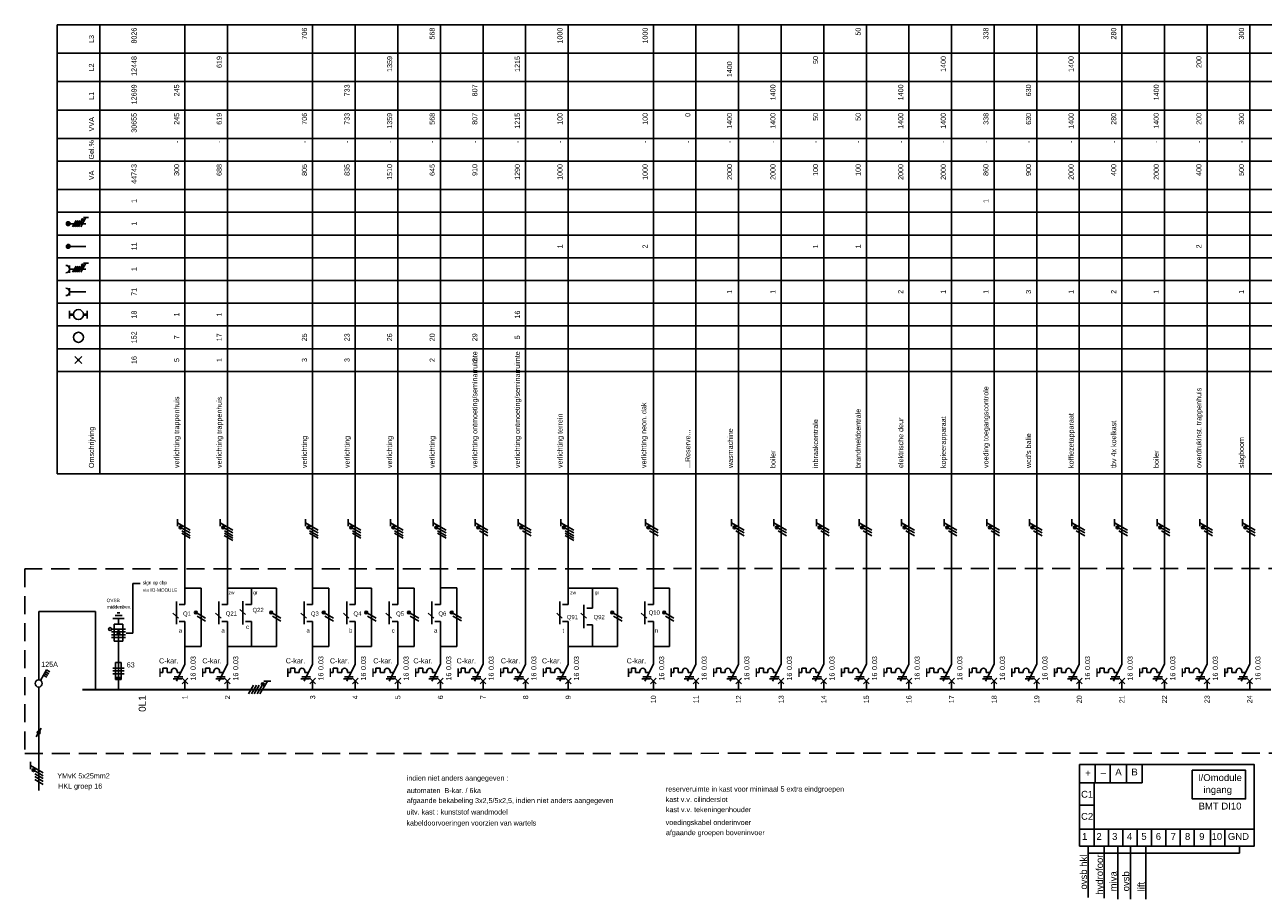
# Model space of a CAD drawing. Extents: x -1048 to 9041, y -525 to 7485.
# Tile 13 of 18: x 2551 to 2987, y 142 to 450. Entities that reach past the tile are written whole.
import ezdxf
from ezdxf.enums import TextEntityAlignment as Align

# ---------------------------------------------------------------- set-up
doc = ezdxf.new("R2010")
doc.units = 0
doc.linetypes.add('HIDDEN', pattern=[9.525, 6.35, -3.175])
doc.layers.get('0').update_dxf_attribs({"linetype": 'CONTINUOUS'})
for name, color, linetype in [('e', 3, 'CONTINUOUS'), ('EL$1----', 3, 'CONTINUOUS'), ('EL$1----_0L1', 3, 'CONTINUOUS'), ('EL6121--', 3, 'CONTINUOUS'), ('EL6221--', 3, 'CONTINUOUS')]:
    doc.layers.add(name, color=color, linetype=linetype)
doc.styles.add('BURO-012', font='ARIAL.TTF', dxfattribs={"height": 1.2})
doc.styles.add('BURO-018', font='ARIAL.TTF', dxfattribs={"height": 1.8})

# ---------------------------------------------------------------- blocks, each defined once
blk = doc.blocks.new('1114A3A_')
at = {"color": 0, "linetype": 'Continuous'}
for p, q in [((-4.75, 2.74), (-4.05, 3.95)), ((-1.08, 0.62), (-4.75, 2.74)), ((-4.14, 2.39), (-3.44, 3.6)), ((-3.54, 2.04), (-2.84, 3.25)), ((-2.93, 1.69), (-2.23, 2.9))]:
    blk.add_line(p, q, dxfattribs=at)
blk.add_circle((0, 0), 1.25, dxfattribs=at)
at = {"color": 0, "linetype": 'Continuous', "style": 'BURO-018'}
blk.add_attdef('E_IS', text='', height=1.8, rotation=90, dxfattribs=at).set_placement((3, 0), align=Align.TOP_CENTER)
blk = doc.blocks.new('E00515')
at = {"color": 0, "linetype": 'Continuous'}
for p, q in [((6, 1.5), (0, 1.5)), ((0, 1.5), (0, -1.5)), ((0, 0), (4, 0)), ((1.25, -2.5), (1.25, 2.5)), ((2.25, -2.5), (2.25, 2.5)), ((4, 0), (2.5, 0.5)), ((2.5, -0.5), (4, 0)), ((3.25, -2.5), (3.25, 2.5)), ((4.25, -2.5), (4.25, 2.5)), ((6, -1.5), (6, 1.5)), ((6, 0), (8, 0)), ((8, -2), (8, 2)), ((9, -1.25), (9, 1.25)), ((10, -0.5), (10, 0.5)), ((0, -1.5), (6, -1.5))]:
    blk.add_line(p, q, dxfattribs=at)
blk.add_circle((4.25, 3), 0.5, dxfattribs=at)
blk = doc.blocks.new('072102A')
at = {"color": 0, "linetype": 'Continuous'}
for p, q in [((-2, 1), (2, 1)), ((-2, 0), (2, 0)), ((-1, 3), (-1, -3)), ((1, 3), (-1, 3)), ((1, -3), (1, 3)), ((2, -1), (-2, -1)), ((-1, -3), (1, -3))]:
    blk.add_line(p, q, dxfattribs=at)
blk.add_solid([(-1, -3), (-1, -2), (1, -3), (1, -2)], dxfattribs=at)
at = {"color": 0, "linetype": 'Continuous', "style": 'BURO-018'}
blk.add_attdef('E_ISP', text='', height=1.8, rotation=90, dxfattribs=at).set_placement((3, 0.9), align=Align.TOP_LEFT)
blk.add_attdef('E_ISPH', text='', height=1.8, rotation=90, dxfattribs=at).set_placement((3, 0.3), align=Align.TOP_RIGHT)
blk = doc.blocks.new('0302A1_')
at = {"color": 0, "linetype": 'Continuous'}
blk.add_line((-0.87, -1.5), (0.87, 1.5), dxfattribs=at)
at = {"color": 0, "const_width": 0.5}
blk.add_lwpolyline([(-0.25, 0, 1), (0.25, 0, 1)], format="xyb", close=True, dxfattribs=at)
at = {"color": 0, "linetype": 'Continuous'}
blk.add_circle((0, 0), 0.5, dxfattribs=at)
blk = doc.blocks.new('HL3')
at = {"color": 0, "linetype": 'Continuous'}
for p, q in [((-3, 6.98), (-3, 4.48)), ((-3, 5.73), (1.5, 3.13)), ((1.5, 2.13), (-1.5, 3.87)), ((1.5, 1.13), (-1.5, 2.87)), ((1.5, 0.13), (-1.5, 1.87)), ((1.5, -0.87), (-1.5, 0.87))]:
    blk.add_line(p, q, dxfattribs=at)
at = {"color": 0, "linetype": 'Continuous', "const_width": 0.5}
blk.add_lwpolyline([(-1.68, 4.12, 1), (-2.18, 4.12, 1)], format="xyb", close=True, dxfattribs=at)
at = {"color": 0, "linetype": 'Continuous'}
blk.add_circle((-1.93, 4.12), 0.5, dxfattribs=at)
blk = doc.blocks.new('B26A')
at = {"color": 0, "linetype": 'Continuous'}
for p, q in [((0, 9), (0, 21)), ((0, 9), (-3, 3)), ((-7.75, 6), (-8.75, 6)), ((-7.75, 7.5), (-7.75, 6)), ((-6.25, 7.5), (-7.75, 7.5)), ((-6.25, 6), (-6.25, 7.5)), ((-6.25, 6), (-4.75, 6)), ((-4.75, 6.5), (-4.75, 6)), ((-3.75, 4.5), (-0.75, 4.5)), ((-2.75, 6.5), (-2.75, 6)), ((-2.75, 6), (-1.5, 6)), ((-4.12, 3.75), (-1.12, 3.75)), ((-1, 4), (1, 2)), ((-1, 2), (1, 4)), ((0, 0), (0, 3))]:
    blk.add_line(p, q, dxfattribs=at)
at = {"color": 0, "const_width": 0.5}
blk.add_lwpolyline([(-8.75, 7.5), (-8.75, 4.5)], dxfattribs=at)
at = {"color": 0, "linetype": 'Continuous'}
blk.add_arc((-3.75, 6.5), 1, 0, 180, dxfattribs=at)
at = {"color": 1, "style": 'BURO-018'}
blk.add_attdef('E_VRIJ1', (-2.95, 11.24), '', height=1.8, rotation=90, dxfattribs=at)
at = {"color": 1, "linetype": 'Continuous', "style": 'BURO-018'}
blk.add_attdef('E_IAAN', text='', height=1.8, rotation=90, dxfattribs=at).set_placement((2, 6.9), align=Align.TOP_LEFT)
blk.add_attdef('E_IIA', text='', height=1.8, rotation=90, dxfattribs=at).set_placement((2, 6), align=Align.TOP_RIGHT)
blk = doc.blocks.new('M18')
at = {"color": 0, "linetype": 'Continuous'}
for p, q in [((-3, 23), (-3, 31)), ((0, 30), (0, 33)), ((-2, 30), (0, 30)), ((-2, 24), (0, 24)), ((0, 21), (0, 24))]:
    blk.add_line(p, q, dxfattribs=at)
at = {"color": 1, "style": 'BURO-018'}
blk.add_attdef('E_VRIJ1', (-6, 24), '', height=1.8, rotation=90, dxfattribs=at)
at = {"color": 1, "linetype": 'Continuous', "style": 'BURO-018'}
blk.add_attdef('E_IMS', text='', height=1.8, rotation=90, dxfattribs=at).set_placement((0, 27), align=Align.TOP_CENTER)
blk = doc.blocks.new('b1s')
at = {"color": 0, "linetype": 'Continuous'}
blk.add_line((0, 33), (0, 54), dxfattribs=at)
blk = doc.blocks.new('m1s')
at = {"color": 0, "linetype": 'Continuous'}
blk.add_line((0, 54), (0, 66), dxfattribs=at)
blk = doc.blocks.new('m1')
at = {"color": 0, "linetype": 'Continuous'}
blk.add_line((0, 21), (0, 33), dxfattribs=at)
blk = doc.blocks.new('KOLNR1')
at = {"color": 0, "linetype": 'Continuous'}
for p, q in [((1.41, -1.41), (-1.41, 1.41)), ((-1.41, -1.41), (1.41, 1.41))]:
    blk.add_line(p, q, dxfattribs=at)
at = {"color": 0, "linetype": 'Continuous', "const_width": 0.5}
blk.add_lwpolyline([(-0.25, 0, 1), (0.25, 0, 1)], format="xyb", close=True, dxfattribs=at)
blk = doc.blocks.new('KOLNR3')
at = {"color": 0, "linetype": 'Continuous'}
blk.add_circle((0, 0), 2, dxfattribs=at)
blk = doc.blocks.new('KOLNR5')
at = {"color": 0, "linetype": 'Continuous'}
for p, q in [((-3.5, -1.5), (-3.5, 1.5)), ((3.5, 1.5), (3.5, -1.5))]:
    blk.add_line(p, q, dxfattribs=at)
at = {"color": 0, "linetype": 'Continuous', "const_width": 1}
for points in [[(-2, 0), (-3.5, 0)], [(2, 0), (3.5, 0)]]:
    blk.add_lwpolyline(points, dxfattribs=at)
at = {"color": 0, "linetype": 'Continuous'}
blk.add_circle((0, 0), 2, dxfattribs=at)
blk = doc.blocks.new('KOLNR6')
at = {"color": 0, "linetype": 'Continuous'}
for p, q in [((-3.5, -1.5), (-3.5, 1.5)), ((3, 0), (-3.5, 0))]:
    blk.add_line(p, q, dxfattribs=at)
blk.add_arc((-5, 0), 1.5, 270, 90, dxfattribs=at)
blk = doc.blocks.new('KOLNR7')
at = {"color": 0, "linetype": 'Continuous'}
for p, q in [((-3.5, -1.5), (-3.5, 1.5)), ((3, 0), (-3.5, 0)), ((-2.29, -1.2), (-0.91, 1.2)), ((-1.49, -1.2), (-0.11, 1.2)), ((-0.69, -1.2), (0.69, 1.2)), ((0.11, -1.2), (1.49, 1.2)), ((2.99, 2.4), (0.91, -1.2)), ((3.99, 2.4), (1.99, 2.4))]:
    blk.add_line(p, q, dxfattribs=at)
at = {"color": 0, "linetype": 'Continuous', "const_width": 0.4}
blk.add_lwpolyline([(1.69, 1.35, 1), (1.69, 1.75, 1)], format="xyb", close=True, dxfattribs=at)
at = {"color": 0, "linetype": 'Continuous'}
blk.add_circle((1.69, 1.55), 0.4, dxfattribs=at)
blk.add_arc((-5, 0), 1.5, 270, 90, dxfattribs=at)
blk = doc.blocks.new('KOLNR8')
at = {"color": 0, "linetype": 'Continuous'}
blk.add_line((-4, 0), (3, 0), dxfattribs=at)
at = {"color": 0, "linetype": 'Continuous', "const_width": 0.75}
blk.add_lwpolyline([(-4, -0.375, 1), (-4, 0.375, 1)], format="xyb", close=True, dxfattribs=at)
at = {"color": 0, "linetype": 'Continuous'}
blk.add_circle((-4, 0), 0.75, dxfattribs=at)
blk = doc.blocks.new('KOLNR9')
at = {"color": 0, "linetype": 'Continuous'}
for p, q in [((-4, 0), (3, 0)), ((-2.29, -1.2), (-0.91, 1.2)), ((-1.49, -1.2), (-0.11, 1.2)), ((-0.69, -1.2), (0.69, 1.2)), ((0.11, -1.2), (1.49, 1.2)), ((2.99, 2.4), (0.91, -1.2)), ((3.99, 2.4), (1.99, 2.4))]:
    blk.add_line(p, q, dxfattribs=at)
for points, const_width in [([(-4, -0.38, 1), (-4, 0.38, 1)], 0.75), ([(1.69, 1.35, 1), (1.69, 1.75, 1)], 0.4)]:
    blk.add_lwpolyline(points, format="xyb", close=True, dxfattribs=dict(at, const_width=const_width))
for centre, radius in [((-4, 0), 0.75), ((1.69, 1.55), 0.4)]:
    blk.add_circle(centre, radius, dxfattribs=at)

msp = doc.modelspace()

# ---------------------------------------------------------------- linework, layer by layer
at = {"color": 0, "linetype": 'Continuous'}
for p, q in [((2604.91, 275.89), (2604.91, 273.39)), ((2619.95, 275.89), (2619.95, 273.39)), ((2649.94, 275.89), (2649.94, 273.39)), ((2664.98, 275.89), (2664.98, 273.39)), ((2679.87, 275.89), (2679.87, 273.39)), ((2695, 275.89), (2695, 273.39)), ((2709.74, 275.89), (2709.74, 273.39)), ((2724.92, 275.89), (2724.92, 273.39)), ((2739.95, 275.89), (2739.95, 273.39)), ((2769.68, 275.89), (2769.68, 273.39)), ((2800.01, 275.89), (2800.01, 273.39)), ((2814.92, 275.89), (2814.92, 273.39)), ((2829.92, 275.89), (2829.92, 273.39)), ((2844.92, 275.89), (2844.92, 273.39)), ((2859.92, 275.89), (2859.92, 273.39)), ((2874.92, 275.89), (2874.92, 273.39)), ((2889.92, 275.89), (2889.92, 273.39)), ((2904.92, 275.89), (2904.92, 273.39)), ((2919.92, 275.89), (2919.92, 273.39)), ((2934.92, 275.89), (2934.92, 273.39)), ((2949.92, 275.89), (2949.92, 273.39)), ((2964.92, 275.89), (2964.92, 273.39)), ((2979.92, 275.89), (2979.92, 273.39)), ((2604.91, 274.64), (2609.41, 272.04)), ((2609.41, 271.04), (2606.41, 272.77)), ((2609.41, 270.04), (2606.41, 271.77)), ((2609.41, 269.22), (2606.41, 270.95)), ((2619.95, 274.64), (2624.45, 272.04)), ((2624.45, 271.04), (2621.45, 272.77)), ((2624.45, 270.04), (2621.45, 271.77)), ((2624.45, 269.22), (2621.45, 270.95)), ((2649.94, 274.64), (2654.44, 272.04)), ((2654.44, 271.04), (2651.44, 272.77)), ((2654.44, 270.04), (2651.44, 271.77)), ((2654.44, 269.22), (2651.44, 270.95)), ((2664.98, 274.64), (2669.48, 272.04)), ((2669.48, 271.04), (2666.48, 272.77)), ((2669.48, 270.04), (2666.48, 271.77)), ((2669.48, 269.22), (2666.48, 270.95)), ((2679.87, 274.64), (2684.37, 272.04)), ((2684.37, 271.04), (2681.37, 272.77)), ((2684.37, 270.04), (2681.37, 271.77)), ((2684.37, 269.22), (2681.37, 270.95)), ((2695, 274.64), (2699.5, 272.04)), ((2699.5, 271.04), (2696.5, 272.77)), ((2699.5, 270.04), (2696.5, 271.77)), ((2699.5, 269.22), (2696.5, 270.95)), ((2709.74, 274.64), (2714.24, 272.04)), ((2714.24, 271.04), (2711.24, 272.77)), ((2714.24, 270.04), (2711.24, 271.77)), ((2724.92, 274.64), (2729.42, 272.04)), ((2729.42, 271.04), (2726.42, 272.77)), ((2729.42, 270.04), (2726.42, 271.77)), ((2739.95, 274.64), (2744.45, 272.04)), ((2744.45, 271.04), (2741.45, 272.77)), ((2744.45, 270.04), (2741.45, 271.77)), ((2744.45, 269.22), (2741.45, 270.95)), ((2769.68, 274.64), (2774.18, 272.04)), ((2774.18, 271.04), (2771.18, 272.77)), ((2774.18, 270.04), (2771.18, 271.77)), ((2800.01, 274.64), (2804.51, 272.04)), ((2804.51, 271.04), (2801.51, 272.77)), ((2804.51, 270.04), (2801.51, 271.77)), ((2814.92, 274.64), (2819.42, 272.04)), ((2819.42, 271.04), (2816.42, 272.77)), ((2819.42, 270.04), (2816.42, 271.77)), ((2829.92, 274.64), (2834.42, 272.04)), ((2834.42, 271.04), (2831.42, 272.77)), ((2834.42, 270.04), (2831.42, 271.77)), ((2844.92, 274.64), (2849.42, 272.04)), ((2849.42, 271.04), (2846.42, 272.77)), ((2849.42, 270.04), (2846.42, 271.77)), ((2859.92, 274.64), (2864.42, 272.04)), ((2864.42, 271.04), (2861.42, 272.77)), ((2864.42, 270.04), (2861.42, 271.77)), ((2874.92, 274.64), (2879.42, 272.04)), ((2879.42, 271.04), (2876.42, 272.77)), ((2879.42, 270.04), (2876.42, 271.77)), ((2889.92, 274.64), (2894.42, 272.04)), ((2894.42, 271.04), (2891.42, 272.77)), ((2894.42, 270.04), (2891.42, 271.77)), ((2904.92, 274.64), (2909.42, 272.04)), ((2909.42, 271.04), (2906.42, 272.77)), ((2909.42, 270.04), (2906.42, 271.77)), ((2919.92, 274.64), (2924.42, 272.04)), ((2924.42, 271.04), (2921.42, 272.77)), ((2924.42, 270.04), (2921.42, 271.77)), ((2934.92, 274.64), (2939.42, 272.04)), ((2939.42, 271.04), (2936.42, 272.77)), ((2939.42, 270.04), (2936.42, 271.77)), ((2949.92, 274.64), (2954.42, 272.04)), ((2954.42, 271.04), (2951.42, 272.77)), ((2954.42, 270.04), (2951.42, 271.77)), ((2964.92, 274.64), (2969.42, 272.04)), ((2969.42, 271.04), (2966.42, 272.77)), ((2969.42, 270.04), (2966.42, 271.77)), ((2979.92, 274.64), (2984.42, 272.04)), ((2984.42, 271.04), (2981.42, 272.77)), ((2984.42, 270.04), (2981.42, 271.77)), ((2624.35, 268.4), (2621.35, 270.13)), ((2744.45, 268.42), (2741.45, 270.15)), ((2605.29, 241.07), (2603.3, 242.8)), ((2614.82, 241.05), (2611.82, 242.78)), ((2614.82, 240.05), (2611.82, 241.78)), ((2620.32, 241.07), (2618.34, 242.8)), ((2628.82, 242.31), (2626.83, 244.05)), ((2641.35, 241.05), (2638.35, 242.78)), ((2641.35, 240.05), (2638.35, 241.78)), ((2650.29, 241.07), (2648.3, 242.8)), ((2659.82, 241.05), (2656.82, 242.78)), ((2659.82, 240.05), (2656.82, 241.78)), ((2665.29, 241.07), (2663.31, 242.8)), ((2674.83, 241.05), (2671.83, 242.78)), ((2674.83, 240.05), (2671.83, 241.78)), ((2680.31, 241.07), (2678.32, 242.8)), ((2689.85, 241.05), (2686.85, 242.78)), ((2689.85, 240.05), (2686.85, 241.78)), ((2695.23, 241.07), (2693.24, 242.8)), ((2704.9, 241.07), (2701.9, 242.8)), ((2704.9, 240.07), (2701.9, 241.8)), ((2740.43, 241.07), (2738.44, 242.8)), ((2748.92, 241.07), (2746.93, 242.8)), ((2761.45, 241.05), (2758.45, 242.78)), ((2761.45, 240.05), (2758.45, 241.78)), ((2770.22, 241.07), (2768.23, 242.8)), ((2779.76, 241.05), (2776.76, 242.78)), ((2779.76, 240.05), (2776.76, 241.78)), ((2553.14, 190.44), (2553.14, 187.94)), ((2553.14, 189.19), (2557.64, 186.59)), ((2557.64, 185.59), (2554.64, 187.32)), ((2557.64, 184.59), (2554.64, 186.32)), ((2557.64, 183.6), (2554.64, 185.34)), ((2557.64, 182.51), (2554.64, 184.24))]:
    msp.add_line(p, q, dxfattribs=at)
at = {"color": 0, "linetype": 'Continuous', "const_width": 0.5}
for points in [[(2606.23, 273.02, 1), (2605.73, 273.02, 1)], [(2621.26, 273.02, 1), (2620.76, 273.02, 1)], [(2651.25, 273.02, 1), (2650.75, 273.02, 1)], [(2666.29, 273.02, 1), (2665.79, 273.02, 1)], [(2681.19, 273.02, 1), (2680.69, 273.02, 1)], [(2696.32, 273.02, 1), (2695.82, 273.02, 1)], [(2711.05, 273.02, 1), (2710.55, 273.02, 1)], [(2726.23, 273.02, 1), (2725.73, 273.02, 1)], [(2741.27, 273.02, 1), (2740.77, 273.02, 1)], [(2771, 273.02, 1), (2770.5, 273.02, 1)], [(2801.33, 273.02, 1), (2800.83, 273.02, 1)], [(2816.23, 273.02, 1), (2815.73, 273.02, 1)], [(2831.23, 273.02, 1), (2830.73, 273.02, 1)], [(2846.23, 273.02, 1), (2845.73, 273.02, 1)], [(2861.23, 273.02, 1), (2860.73, 273.02, 1)], [(2876.23, 273.02, 1), (2875.73, 273.02, 1)], [(2891.23, 273.02, 1), (2890.73, 273.02, 1)], [(2906.23, 273.02, 1), (2905.73, 273.02, 1)], [(2921.23, 273.02, 1), (2920.73, 273.02, 1)], [(2936.23, 273.02, 1), (2935.73, 273.02, 1)], [(2951.23, 273.02, 1), (2950.73, 273.02, 1)], [(2966.23, 273.02, 1), (2965.73, 273.02, 1)], [(2981.23, 273.02, 1), (2980.73, 273.02, 1)], [(2611.64, 243.03, 1), (2611.14, 243.03, 1)], [(2638.16, 243.03, 1), (2637.66, 243.03, 1)], [(2656.64, 243.03, 1), (2656.14, 243.03, 1)], [(2671.65, 243.03, 1), (2671.15, 243.03, 1)], [(2686.66, 243.03, 1), (2686.16, 243.03, 1)], [(2701.72, 243.05, 1), (2701.22, 243.05, 1)], [(2758.27, 243.03, 1), (2757.77, 243.03, 1)], [(2776.57, 243.03, 1), (2776.07, 243.03, 1)], [(2554.46, 187.57, 1), (2553.96, 187.57, 1)]]:
    msp.add_lwpolyline(points, format="xyb", close=True, dxfattribs=at)
at = {"color": 0, "linetype": 'Continuous'}
for centre in [(2605.98, 273.02), (2621.01, 273.02), (2651, 273.02), (2666.04, 273.02), (2680.94, 273.02), (2696.07, 273.02), (2710.8, 273.02), (2725.98, 273.02), (2741.02, 273.02), (2770.75, 273.02), (2801.08, 273.02), (2815.98, 273.02), (2830.98, 273.02), (2845.98, 273.02), (2860.98, 273.02), (2875.98, 273.02), (2890.98, 273.02), (2905.98, 273.02), (2920.98, 273.02), (2935.98, 273.02), (2950.98, 273.02), (2965.98, 273.02), (2980.98, 273.02), (2611.39, 243.03), (2637.91, 243.03), (2656.39, 243.03), (2671.4, 243.03), (2686.41, 243.03), (2701.47, 243.05), (2758.02, 243.03), (2776.32, 243.03), (2554.21, 187.57)]:
    msp.add_circle(centre, 0.5, dxfattribs=at)
at = {"layer": 'e'}
for p, q in [((2613.24, 251.67), (2607.42, 251.67)), ((2613.24, 231.11), (2613.24, 251.67)), ((2639.76, 251.67), (2622.45, 251.67)), ((2630.96, 251.67), (2630.96, 245.88)), ((2639.76, 231.11), (2639.76, 251.67)), ((2658.23, 251.67), (2652.41, 251.67)), ((2658.23, 231.11), (2658.23, 251.67)), ((2673.24, 251.67), (2667.42, 251.67)), ((2673.24, 231.11), (2673.24, 251.67)), ((2688.26, 251.67), (2682.44, 251.67)), ((2688.26, 231.11), (2688.26, 251.67)), ((2703.31, 251.69), (2697.49, 251.69)), ((2703.31, 231.12), (2703.31, 251.69)), ((2759.86, 251.67), (2742.56, 251.67)), ((2751.06, 251.67), (2751.06, 244.63)), ((2759.86, 231.11), (2759.86, 251.67)), ((2778.17, 251.67), (2772.35, 251.67)), ((2778.17, 231.11), (2778.17, 251.67)), ((2627.89, 247), (2627.89, 238.78)), ((2630.96, 245.88), (2628.91, 245.88)), ((2748, 245.76), (2748, 237.54)), ((2751.06, 244.63), (2749.02, 244.63)), ((2628.91, 239.91), (2630.96, 239.91)), ((2630.96, 239.91), (2630.96, 231.11)), ((2749.02, 238.66), (2751.06, 238.66)), ((2751.06, 238.66), (2751.06, 231.11)), ((2607.42, 231.11), (2613.24, 231.11)), ((2622.45, 231.11), (2639.76, 231.11)), ((2652.41, 231.11), (2658.23, 231.11)), ((2667.42, 231.11), (2673.24, 231.11)), ((2682.44, 231.11), (2688.26, 231.11)), ((2697.49, 231.12), (2703.31, 231.12)), ((2742.56, 231.11), (2759.86, 231.11)), ((2772.35, 231.11), (2778.17, 231.11))]:
    msp.add_line(p, q, dxfattribs=at)
at = {"layer": 'EL$1----', "color": 1, "linetype": 'HIDDEN'}
for p, q in [((3385.97, 258.76), (2551.12, 258.37)), ((2551.12, 258.37), (2551.12, 193.37)), ((2551.12, 193.37), (3385.97, 193.76))]:
    msp.add_line(p, q, dxfattribs=at)
at = {"layer": 'EL$1----'}
for p, q in [((2589.16, 235.81), (2589.16, 253.3)), ((2589.16, 253.3), (2591.78, 253.3)), ((2556.02, 219.16), (2556.02, 243.43)), ((2556.02, 243.43), (2575.97, 243.43)), ((2575.97, 243.43), (2575.97, 215.92)), ((2586.84, 235.81), (2589.16, 235.81)), ((2556.02, 200.2), (2556.02, 216.84)), ((2556.02, 180.35), (2556.02, 200.2))]:
    msp.add_line(p, q, dxfattribs=at)
at = {"layer": 'EL$1----', "linetype": 'Continuous'}
for p, q in [((2584.11, 219.46), (2584.11, 232.87)), ((2584.11, 216.34), (2584.11, 219.46))]:
    msp.add_line(p, q, dxfattribs=at)
at = {"layer": 'EL$1----', "color": 3, "linetype": 'Continuous'}
for p, q in [((2927.71, 166.95), (2927.71, 183.03)), ((2927.61, 175.23), (2922.59, 175.23))]:
    msp.add_line(p, q, dxfattribs=at)
at = {"layer": 'EL$1----', "const_width": 0.7}
for points in [[(2586.42, 215.9), (2571.42, 215.9)], [(2600, 215.9), (2585, 215.9)]]:
    msp.add_lwpolyline(points, dxfattribs=at)
at = {"layer": 'EL$1----_0L1', "color": 1, "linetype": 'Continuous'}
for p, q in [((2562.5, 449.9), (3312.5, 449.9)), ((2562.5, 291.9), (2562.5, 449.9)), ((2577.5, 291.9), (2577.5, 449.9)), ((2562.5, 439.9), (3312.5, 439.9)), ((2562.5, 429.9), (3312.5, 429.9)), ((2562.5, 419.9), (3312.5, 419.9)), ((2562.5, 409.9), (3312.5, 409.9)), ((2562.5, 401.9), (3312.5, 401.9)), ((2562.5, 391.9), (3312.5, 391.9)), ((2562.5, 383.9), (3312.5, 383.9)), ((2562.5, 375.9), (3312.5, 375.9)), ((2562.5, 367.9), (3312.5, 367.9)), ((2562.5, 359.9), (3312.5, 359.9)), ((2562.5, 351.9), (3312.5, 351.9)), ((2562.5, 343.9), (3312.5, 343.9)), ((2562.5, 335.9), (3312.5, 335.9)), ((2562.5, 327.9), (3312.5, 327.9)), ((2562.5, 291.9), (3312.5, 291.9))]:
    msp.add_line(p, q, dxfattribs=at)
at = {"layer": 'EL$1----_0L1', "linetype": 'Continuous'}
for p, q in [((2607.5, 281.9), (2607.5, 449.9)), ((2622.5, 281.9), (2622.5, 449.9)), ((2652.5, 281.9), (2652.5, 449.9)), ((2667.5, 281.9), (2667.5, 449.9)), ((2682.5, 281.9), (2682.5, 449.9)), ((2697.5, 281.9), (2697.5, 449.9)), ((2712.5, 281.9), (2712.5, 449.9)), ((2727.5, 281.9), (2727.5, 449.9)), ((2742.5, 281.9), (2742.5, 449.9)), ((2772.5, 281.9), (2772.5, 449.9)), ((2787.5, 281.9), (2787.5, 449.9)), ((2802.5, 281.9), (2802.5, 449.9)), ((2817.5, 281.9), (2817.5, 449.9)), ((2832.5, 281.9), (2832.5, 449.9)), ((2847.5, 281.9), (2847.5, 449.9)), ((2862.5, 281.9), (2862.5, 449.9)), ((2877.5, 281.9), (2877.5, 449.9)), ((2892.5, 281.9), (2892.5, 449.9)), ((2907.5, 281.9), (2907.5, 449.9)), ((2922.5, 281.9), (2922.5, 449.9)), ((2937.5, 281.9), (2937.5, 449.9)), ((2952.5, 281.9), (2952.5, 449.9)), ((2967.5, 281.9), (2967.5, 449.9)), ((2982.5, 281.9), (2982.5, 449.9))]:
    msp.add_line(p, q, dxfattribs=at)
for points in [[(2615, 215.9, 0.7, 0.7, 0), (2600, 215.9, 0.7, 0.7, 0)], [(2630, 215.9, 0.7, 0.7, 0), (2615, 215.9, 0.7, 0.7, 0)], [(2645, 215.9, 0.7, 0.7, 0), (2630, 215.9, 0.7, 0.7, 0)], [(2660, 215.9, 0.7, 0.7, 0), (2645, 215.9, 0.7, 0.7, 0)], [(2675, 215.9, 0.7, 0.7, 0), (2660, 215.9, 0.7, 0.7, 0)], [(2690, 215.9, 0.7, 0.7, 0), (2675, 215.9, 0.7, 0.7, 0)], [(2705, 215.9, 0.7, 0.7, 0), (2690, 215.9, 0.7, 0.7, 0)], [(2720, 215.9, 0.7, 0.7, 0), (2705, 215.9, 0.7, 0.7, 0)], [(2735, 215.9, 0.7, 0.7, 0), (2720, 215.9, 0.7, 0.7, 0)], [(2750, 215.9, 0.7, 0.7, 0), (2735, 215.9, 0.7, 0.7, 0)], [(2765, 215.9, 0.7, 0.7, 0), (2750, 215.9, 0.7, 0.7, 0)], [(2780, 215.9, 0.7, 0.7, 0), (2765, 215.9, 0.7, 0.7, 0)], [(2795, 215.9, 0.7, 0.7, 0), (2780, 215.9, 0.7, 0.7, 0)], [(2810, 215.9, 0.7, 0.7, 0), (2795, 215.9, 0.7, 0.7, 0)], [(2825, 215.9, 0.7, 0.7, 0), (2810, 215.9, 0.7, 0.7, 0)], [(2840, 215.9, 0.7, 0.7, 0), (2825, 215.9, 0.7, 0.7, 0)], [(2855, 215.9, 0.7, 0.7, 0), (2840, 215.9, 0.7, 0.7, 0)], [(2870, 215.9, 0.7, 0.7, 0), (2855, 215.9, 0.7, 0.7, 0)], [(2885, 215.9, 0.7, 0.7, 0), (2870, 215.9, 0.7, 0.7, 0)], [(2900, 215.9, 0.7, 0.7, 0), (2885, 215.9, 0.7, 0.7, 0)], [(2915, 215.9, 0.7, 0.7, 0), (2900, 215.9, 0.7, 0.7, 0)], [(2930, 215.9, 0.7, 0.7, 0), (2915, 215.9, 0.7, 0.7, 0)], [(2945, 215.9, 0.7, 0.7, 0), (2930, 215.9, 0.7, 0.7, 0)], [(2960, 215.9, 0.7, 0.7, 0), (2945, 215.9, 0.7, 0.7, 0)], [(2975, 215.9, 0.7, 0.7, 0), (2960, 215.9, 0.7, 0.7, 0)], [(2990, 215.9, 0.7, 0.7, 0), (2975, 215.9, 0.7, 0.7, 0)]]:
    msp.add_lwpolyline(points, format="xyseb", dxfattribs=at)
at = {"layer": 'EL6121--', "color": 1, "linetype": 'Continuous'}
for p, q in [((2928.12, 183.14), (2928.12, 189.51)), ((2933.39, 183.14), (2933.39, 189.51)), ((2939.09, 183.14), (2939.09, 189.51)), ((2944.6, 183.14), (2944.6, 189.51)), ((2922.6, 183.14), (2944.6, 183.14)), ((2927.77, 166.81), (2927.77, 160.84)), ((2932.81, 166.81), (2932.81, 160.84)), ((2937.81, 166.81), (2937.81, 160.84)), ((2942.9, 166.81), (2942.9, 160.84)), ((2947.91, 166.81), (2947.91, 160.84)), ((2952.92, 166.81), (2952.92, 160.84)), ((2958, 166.81), (2958, 160.84)), ((2963.01, 166.81), (2963.01, 160.84)), ((2968.66, 166.81), (2968.66, 160.84)), ((2973.75, 166.81), (2973.75, 160.84)), ((2925.68, 160.83), (2925.68, 142.77)), ((2925.76, 158.3), (2978.87, 158.3)), ((2931.29, 160.83), (2931.29, 142.45)), ((2936.12, 160.85), (2936.12, 142.14)), ((2940.55, 160.85), (2940.55, 142.14)), ((2945.94, 160.85), (2945.94, 142.14)), ((2978.87, 158.3), (2978.87, 160.83))]:
    msp.add_line(p, q, dxfattribs=at)
at = {"layer": 'EL6121--', "linetype": 'Continuous'}
msp.add_line((2922.61, 166.81), (2984.15, 166.81), dxfattribs=at)
msp.add_lwpolyline([(2922.6, 189.51), (2984.1, 189.51), (2984.1, 160.83), (2922.6, 160.83)], close=True, dxfattribs=at)
at = {"layer": 'EL6121--', "color": 1, "linetype": 'Continuous'}
msp.add_lwpolyline([(2962.28, 187.52), (2981.05, 187.52), (2981.05, 177.46), (2962.28, 177.46)], close=True, dxfattribs=at)

# ---------------------------------------------------------------- block references
at = {"layer": 'EL$1----', "linetype": 'Continuous', "rotation": 90}
msp.add_blockref('E00515', (2584.15, 232.97), dxfattribs=at)
at = {"layer": 'EL$1----'}
ref = msp.add_blockref('1114A3A_', (2556.02, 218.07), dxfattribs=dict(at, rotation=269.9999996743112))
ref.add_attrib('E_IS', '125A', dxfattribs={"layer": '0', "color": 1, "linetype": 'Continuous', "height": 1.8, "style": 'BURO-018'}).set_placement((2559.85, 225.7), align=Align.TOP_CENTER)
ref = msp.add_blockref('072102A', (2584.11, 222.46), dxfattribs=at)
ref.add_attrib('E_ISPH', '63', dxfattribs={"layer": '0', "color": 1, "linetype": 'Continuous', "height": 1.8, "style": 'BURO-018'}).set_placement((2589.83, 225.51), align=Align.TOP_RIGHT)
at = {"layer": 'EL$1----', "rotation": 270}
msp.add_blockref('HL3', (2630.82, 215.92), dxfattribs=at)
at = {"layer": 'EL$1----'}
msp.add_blockref('0302A1_', (2556.02, 200.8), dxfattribs=at)
at = {"layer": 'EL$1----_0L1', "linetype": 'Continuous', "xscale": 0.8888888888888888, "yscale": 0.8888888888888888, "zscale": 0.8888888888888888}
for name, p in [('KOLNR9', (2570, 379.9)), ('KOLNR8', (2570, 371.9)), ('KOLNR7', (2570, 363.9)), ('KOLNR6', (2570, 355.9)), ('KOLNR5', (2570, 347.9)), ('KOLNR3', (2570, 339.9)), ('KOLNR1', (2570, 331.9))]:
    msp.add_blockref(name, p, dxfattribs=at)
at = {"layer": 'EL$1----_0L1', "linetype": 'Continuous'}
for name, p in [('m1s', (2607.5, 215.9)), ('m1s', (2622.5, 215.9)), ('m1s', (2652.5, 215.9)), ('m1s', (2667.5, 215.9)), ('m1s', (2682.5, 215.9)), ('m1s', (2697.5, 215.9)), ('m1s', (2712.5, 215.9)), ('m1s', (2727.5, 215.9)), ('m1s', (2742.5, 215.9)), ('m1s', (2772.5, 215.9)), ('m1s', (2787.5, 215.9)), ('m1s', (2802.5, 215.9)), ('m1s', (2817.5, 215.9)), ('m1s', (2832.5, 215.9)), ('m1s', (2847.5, 215.9)), ('m1s', (2862.5, 215.9)), ('m1s', (2877.5, 215.9)), ('m1s', (2892.5, 215.9)), ('m1s', (2907.5, 215.9)), ('m1s', (2922.5, 215.9)), ('m1s', (2937.5, 215.9)), ('m1s', (2952.5, 215.9)), ('m1s', (2967.5, 215.9)), ('m1s', (2982.5, 215.9)), ('b1s', (2607.5, 215.9)), ('b1s', (2622.5, 215.9)), ('b1s', (2652.5, 215.9)), ('b1s', (2667.5, 215.9)), ('b1s', (2682.5, 215.9)), ('b1s', (2697.5, 215.9)), ('b1s', (2712.5, 215.9)), ('b1s', (2727.5, 215.9)), ('b1s', (2742.5, 215.9)), ('b1s', (2772.5, 215.9)), ('b1s', (2787.5, 215.9)), ('b1s', (2802.5, 215.9)), ('b1s', (2817.5, 215.9)), ('b1s', (2832.5, 215.9)), ('b1s', (2847.5, 215.9)), ('b1s', (2862.5, 215.9)), ('b1s', (2877.5, 215.9)), ('b1s', (2892.5, 215.9)), ('b1s', (2907.5, 215.9)), ('b1s', (2922.5, 215.9)), ('b1s', (2937.5, 215.9)), ('b1s', (2952.5, 215.9)), ('b1s', (2967.5, 215.9)), ('b1s', (2982.5, 215.9)), ('M18', (2607.5, 215.9)), ('M18', (2622.5, 215.9)), ('M18', (2652.5, 215.9)), ('M18', (2667.5, 215.9)), ('M18', (2682.5, 215.9)), ('M18', (2697.5, 215.9)), ('m1', (2712.5, 215.9)), ('m1', (2727.5, 215.9)), ('M18', (2742.5, 215.9)), ('M18', (2772.5, 215.9)), ('m1', (2787.5, 215.9)), ('m1', (2802.5, 215.9)), ('m1', (2817.5, 215.9)), ('m1', (2832.5, 215.9)), ('m1', (2847.5, 215.9)), ('m1', (2862.5, 215.9)), ('m1', (2877.5, 215.9)), ('m1', (2892.5, 215.9)), ('m1', (2907.5, 215.9)), ('m1', (2922.5, 215.9)), ('m1', (2937.5, 215.9)), ('m1', (2952.5, 215.9)), ('m1', (2967.5, 215.9)), ('m1', (2982.5, 215.9))]:
    msp.add_blockref(name, p, dxfattribs=at)
for p in [(2607.5, 215.9), (2622.5, 215.9), (2652.5, 215.9), (2667.5, 215.9), (2682.5, 215.9), (2697.5, 215.9), (2712.5, 215.9), (2727.5, 215.9), (2742.5, 215.9), (2772.5, 215.9), (2787.5, 215.9), (2802.5, 215.9), (2817.5, 215.9), (2832.5, 215.9), (2847.5, 215.9), (2862.5, 215.9), (2877.5, 215.9), (2892.5, 215.9), (2907.5, 215.9), (2922.5, 215.9), (2937.5, 215.9), (2952.5, 215.9), (2967.5, 215.9), (2982.5, 215.9)]:
    msp.add_blockref('B26A', p, dxfattribs=at).add_auto_attribs({'E_IIA': '16', 'E_IAAN': '0.03'})

# ---------------------------------------------------------------- texts
at = {"layer": 'EL$1----', "color": 1, "style": 'BURO-012'}
for s, p in [('Q22', (2631.33, 243.19)), ('Q1', (2606.86, 241.91)), ('Q21', (2621.9, 241.95)), ('Q3', (2651.86, 241.91)), ('Q4', (2666.87, 241.91)), ('Q5', (2681.89, 241.91)), ('Q6', (2696.8, 241.91)), ('Q91', (2742.01, 240.7)), ('Q92', (2751.43, 240.7)), ('Q10', (2770.82, 242.29)), ('a', (2605.33, 235.99)), ('a', (2620.37, 235.99)), ('c', (2629.06, 237.24)), ('a', (2650.33, 235.99)), ('b', (2665.34, 235.99)), ('c', (2680.36, 235.99)), ('a', (2695.27, 235.99)), ('t', (2740.47, 235.99)), ('n', (2772.98, 235.99))]:
    msp.add_text(s, height=1.5, dxfattribs=at).set_placement(p)
at = {"layer": 'EL$1----', "color": 1, "linetype": 'Continuous', "style": 'BURO-018'}
for p in [(2598.41, 225.14), (2613.65, 225.14), (2643.03, 225.14), (2658.59, 225.14), (2673.83, 225.14), (2687.97, 225.14), (2703.21, 225.14), (2718.77, 225.14), (2733.26, 225.14), (2763.11, 225.14)]:
    msp.add_text('C-kar.', height=1.8, dxfattribs=at).set_placement(p)
at = {"layer": 'EL$1----', "color": 2, "linetype": 'Continuous', "style": 'BURO-018'}
for s, p in [('YMvK 5x25mm2', (2562.59, 184.65)), ('indien niet anders aangegeven :', (2685.65, 183.88)), ('HKL groep 16', (2562.87, 181.05)), ('automaten  B-kar. / 6ka', (2685.65, 179.49)), ('reserveruimte in kast voor minimaal 5 extra eindgroepen', (2776.9, 180.01)), ('afgaande bekabeling 3x2,5/5x2,5, indien niet anders aangegeven', (2685.65, 175.98)), ('kast v.v. cilinderslot', (2776.83, 176.36)), ('kast v.v. tekeningenhouder', (2776.91, 172.78)), ('uitv. kast : kunststof wandmodel', (2685.54, 171.95)), ('voedingskabel onderinvoer', (2776.83, 168.26)), ('kabeldoorvoeringen voorzien van wartels', (2685.54, 168.07)), ('afgaande groepen boveninvoer', (2776.91, 164.68))]:
    msp.add_text(s, height=1.8, dxfattribs=at).set_placement(p)
at = {"layer": 'EL$1----_0L1', "color": 1, "linetype": 'Continuous', "style": 'BURO-018'}
for s, p in [('L3', (2575.5, 444.9)), ('L2', (2575.5, 434.9)), ('L1', (2575.5, 424.9)), ('VVA', (2575.5, 414.9)), ('Gel.%', (2575.5, 405.9)), ('VA', (2575.5, 396.9)), ('1', (2590.5, 387.9)), ('1', (2890.5, 387.9)), ('1', (2590.5, 379.9)), ('11', (2590.5, 371.9)), ('1', (2740.5, 371.9)), ('2', (2770.48, 371.9)), ('1', (2830.5, 371.9)), ('1', (2845.5, 371.9)), ('2', (2965.5, 371.9)), ('1', (2590.5, 363.9)), ('71', (2590.5, 355.9)), ('1', (2800.22, 355.9)), ('1', (2815.5, 355.9)), ('2', (2860.5, 355.9)), ('1', (2875.5, 355.9)), ('1', (2890.5, 355.9)), ('3', (2905.5, 355.9)), ('1', (2920.5, 355.9)), ('2', (2935.5, 355.9)), ('1', (2950.5, 355.9)), ('1', (2980.5, 355.9)), ('18', (2590.5, 347.9)), ('16', (2725.5, 347.9)), ('1', (2605.5, 347.9)), ('1', (2620.5, 347.9)), ('152', (2590.5, 339.9)), ('7', (2605.5, 339.9)), ('17', (2620.5, 339.9)), ('25', (2650.5, 339.9)), ('23', (2665.5, 339.9)), ('26', (2680.5, 339.9)), ('20', (2695.5, 339.9)), ('29', (2710.5, 339.9)), ('5', (2725.5, 339.9)), ('16', (2590.5, 331.9)), ('5', (2605.5, 331.9)), ('1', (2620.5, 331.9)), ('3', (2650.5, 331.9)), ('3', (2665.5, 331.9)), ('2', (2695.5, 331.9)), ('2', (2710.5, 331.9))]:
    msp.add_text(s, height=1.8, rotation=90, dxfattribs=at).set_placement(p, align=Align.CENTER)
for s, p in [('8026', (2590.5, 448.9)), ('706', (2650.5, 448.9)), ('568', (2695.5, 448.9)), ('1000', (2740.5, 448.9)), ('1000', (2770.48, 448.9)), ('50', (2845.5, 448.9)), ('338', (2890.5, 448.9)), ('280', (2935.5, 448.9)), ('300', (2980.5, 448.9)), ('12448', (2590.5, 438.9)), ('619', (2620.5, 438.9)), ('1359', (2680.5, 438.9)), ('1215', (2725.5, 438.9)), ('1400', (2800.22, 437.06)), ('50', (2830.5, 438.9)), ('1400', (2875.5, 438.9)), ('1400', (2920.5, 438.9)), ('200', (2965.5, 438.9)), ('12699', (2590.5, 428.9)), ('245', (2605.5, 428.9)), ('733', (2665.5, 428.9)), ('807', (2710.5, 428.9)), ('1400', (2815.5, 428.9)), ('1400', (2860.5, 428.9)), ('630', (2905.5, 428.9)), ('1400', (2950.5, 428.9)), ('30655', (2590.5, 418.9)), ('245', (2605.5, 418.9)), ('619', (2620.5, 418.9)), ('706', (2650.5, 418.9)), ('733', (2665.5, 418.9)), ('1359', (2680.5, 418.9)), ('568', (2695.5, 418.9)), ('807', (2710.5, 418.9)), ('1215', (2725.5, 418.9)), ('100', (2740.5, 418.9)), ('100', (2770.48, 418.9)), ('0', (2785.5, 418.9)), ('1400', (2800.22, 418.9)), ('1400', (2815.5, 418.9)), ('50', (2830.5, 418.9)), ('50', (2845.5, 418.9)), ('1400', (2860.5, 418.9)), ('1400', (2875.5, 418.9)), ('338', (2890.5, 418.9)), ('630', (2905.5, 418.9)), ('1400', (2920.5, 418.9)), ('280', (2935.5, 418.9)), ('1400', (2950.5, 418.9)), ('200', (2965.5, 418.9)), ('300', (2980.5, 418.9)), ('-', (2605.5, 409.1)), ('-', (2620.5, 409.1)), ('-', (2650.5, 409.1)), ('-', (2665.5, 409.1)), ('-', (2680.5, 409.1)), ('-', (2695.5, 409.1)), ('-', (2710.5, 409.1)), ('-', (2725.5, 409.1)), ('-', (2740.5, 409.1)), ('-', (2770.48, 409.1)), ('-', (2785.5, 409.1)), ('-', (2800.22, 409.1)), ('-', (2815.5, 409.1)), ('-', (2830.5, 409.1)), ('-', (2845.5, 409.1)), ('-', (2860.5, 409.1)), ('-', (2875.5, 409.1)), ('-', (2890.5, 409.1)), ('-', (2905.5, 409.1)), ('-', (2920.5, 409.1)), ('-', (2935.5, 409.1)), ('-', (2950.5, 409.1)), ('-', (2965.5, 409.1)), ('-', (2980.5, 409.1)), ('44743', (2590.5, 400.9)), ('300', (2605.5, 400.9)), ('688', (2620.5, 400.9)), ('805', (2650.5, 400.9)), ('835', (2665.5, 400.9)), ('1510', (2680.5, 400.9)), ('645', (2695.5, 400.9)), ('910', (2710.5, 400.9)), ('1290', (2725.5, 400.9)), ('1000', (2740.5, 400.9)), ('1000', (2770.48, 400.9)), ('2000', (2800.22, 400.9)), ('2000', (2815.5, 400.9)), ('100', (2830.5, 400.9)), ('100', (2845.5, 400.9)), ('2000', (2860.5, 400.9)), ('2000', (2875.5, 400.9)), ('860', (2890.5, 400.9)), ('900', (2905.5, 400.9)), ('2000', (2920.5, 400.9)), ('400', (2935.5, 400.9)), ('2000', (2950.5, 400.9)), ('400', (2965.5, 400.9)), ('500', (2980.5, 400.9))]:
    msp.add_text(s, height=1.8, rotation=90, dxfattribs=at).set_placement(p, align=Align.RIGHT)
for s, p in [('verlichting ontmoeting/seminarruimte', (2710.5, 293.9)), ('verlichting ontmoeting/seminarruimte', (2725.5, 293.9)), ('voeding toegangscontrole', (2890.5, 293.9)), ('overdrukinst. trappenhuis', (2965.5, 293.9)), ('verlichting trappenhuis', (2605.5, 293.9)), ('verlichting trappenhuis', (2620.5, 293.9)), ('verlichting terrein', (2740.5, 293.9)), ('verlichting neon. dak', (2770.02, 293.9)), ('brandmeldcentrale', (2845.5, 293.9)), ('koffiezetapparaat', (2920.5, 293.9)), ('inbraakcentrale', (2830.5, 293.9)), ('elektrische deur', (2860.5, 293.9)), ('kopieerapparaat', (2875.5, 293.9)), ('tbv 4x koelkast', (2935.5, 293.9)), ('Omschrijving', (2575.5, 293.9)), ('verlichting ', (2650.5, 293.9)), ('verlichting ', (2665.5, 293.9)), ('verlichting ', (2680.5, 293.9)), ('verlichting ', (2695.5, 293.9)), ('...Reserve...', (2785.5, 293.9)), ('wasmachine', (2800.5, 293.9)), ("wcd's balie", (2905.5, 293.9)), ('slagboom', (2980.5, 293.9)), ('boiler', (2815.5, 293.9)), ('boiler', (2950.5, 293.9))]:
    msp.add_text(s, height=1.8, rotation=90, dxfattribs=at).set_placement(p)
for s, p in [('1', (2607.5, 213.9)), ('2', (2622.5, 213.9)), ('3', (2652.5, 213.9)), ('4', (2667.5, 213.9)), ('5', (2682.5, 213.9)), ('6', (2697.5, 213.9)), ('7', (2712.5, 213.9)), ('8', (2727.5, 213.9)), ('9', (2742.5, 213.9)), ('10', (2772.5, 213.9)), ('11', (2787.5, 213.9)), ('12', (2802.5, 213.9)), ('13', (2817.5, 213.9)), ('14', (2832.5, 213.9)), ('15', (2847.5, 213.9)), ('16', (2862.5, 213.9)), ('17', (2877.5, 213.9)), ('18', (2892.5, 213.9)), ('19', (2907.5, 213.9)), ('20', (2922.5, 213.9)), ('21', (2937.5, 213.9)), ('22', (2952.5, 213.9)), ('23', (2967.5, 213.9)), ('24', (2982.5, 213.9))]:
    msp.add_text(s, height=1.8, rotation=90, dxfattribs=at).set_placement(p, align=Align.MIDDLE_RIGHT)
at = {"layer": 'EL$1----_0L1', "color": 2, "linetype": 'Continuous', "style": 'BURO-018'}
msp.add_text('0L1', height=2.5, rotation=90, dxfattribs=at).set_placement((2592.5, 213.9), align=Align.MIDDLE_RIGHT)
at = {"layer": 'EL6221--', "color": 1, "linetype": 'Continuous', "style": 'BURO-012'}
for s, height, p in [('sign op cbp', 1.2, (2592.66, 252.95)), ('via IO-MODULE', 1.2, (2592.74, 250.34)), ('zw', 1.2, (2622.91, 249.48)), ('gr', 1.2, (2631.56, 249.48)), ('zw', 1.2, (2743.21, 249.48)), ('gr', 1.2, (2751.86, 249.48)), ('OVSB', 1.2, (2579.93, 246.69)), ('middenbev.', 1.2, (2580.03, 244.45)), ('A', 2.4, (2935.18, 185.72)), ('B', 2.4, (2940.84, 185.72)), ('+', 2.4, (2924.58, 185.35)), ('_', 2.4, (2930.02, 187.07)), ('I/Omodule', 2.4, (2964.3, 183.73)), ('C1', 2.4, (2923.11, 177.88)), ('ingang', 2.4, (2966.21, 179.49)), ('BMT DI10', 2.4, (2964.52, 173.71)), ('C2', 2.4, (2923.11, 170.1)), ('1', 2.4, (2923.48, 163.02)), ('2', 2.4, (2928.52, 163.02)), ('3', 2.4, (2934.04, 163.02)), ('4', 2.4, (2939.27, 163.02)), ('5', 2.4, (2944.35, 163.02)), ('6', 2.4, (2949.42, 163.02)), ('7', 2.4, (2954.68, 163.02)), ('8', 2.4, (2959.72, 163.02)), ('9', 2.4, (2964.72, 163.02)), ('10', 2.4, (2969.09, 163.02)), ('GND', 2.4, (2974.82, 163.02))]:
    msp.add_text(s, height=height, dxfattribs=at).set_placement(p)
for s, p in [('ovsb hkl', (2925.2, 145.53)), ('hydrofoor', (2930.82, 143.69)), ('miva', (2935.65, 144.9)), ('ovsb', (2940.07, 144.9)), ('lift', (2945.47, 144.9))]:
    msp.add_text(s, height=2.4, rotation=90, dxfattribs=at).set_placement(p)

doc.saveas('drawing.dxf')
